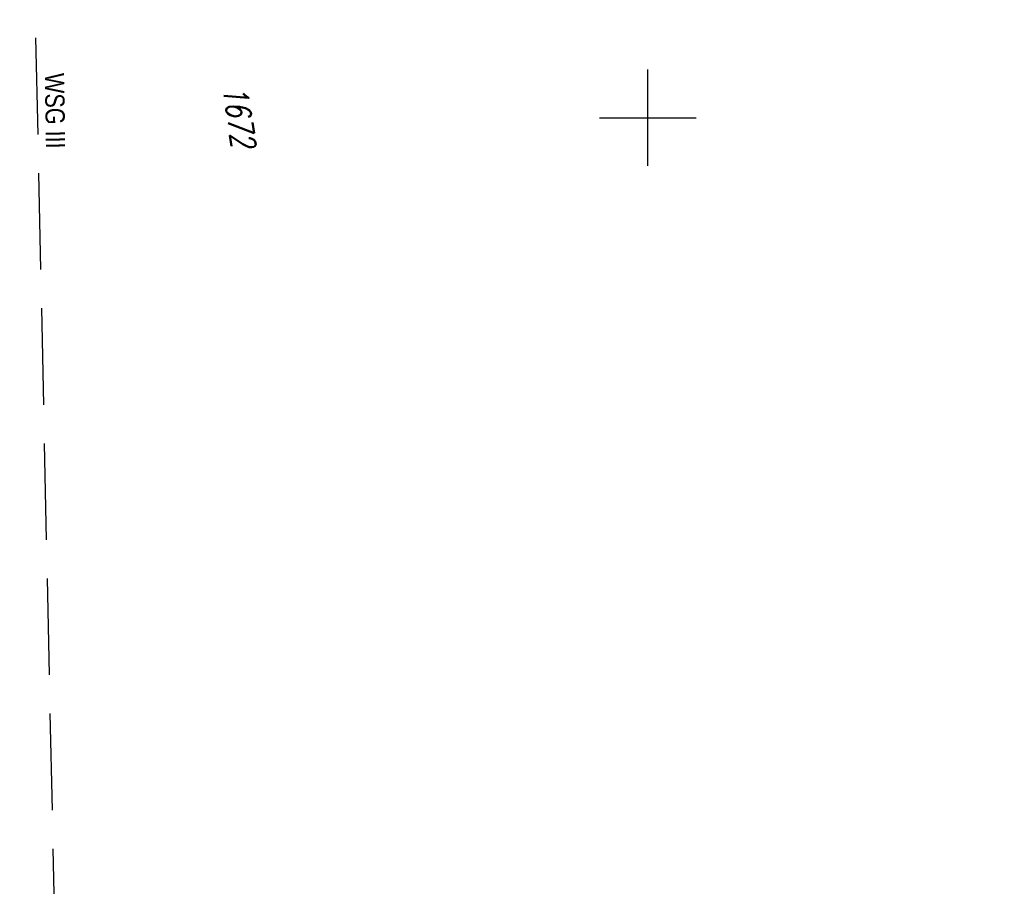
# Model space of a CAD drawing. Extents: x 510526 to 513920, y 467229 to 478797.
# Tile 56 of 256: x 511035 to 511137, y 470520 to 470610. Entities that reach past the tile are written whole.
import ezdxf
from ezdxf.enums import TextEntityAlignment as Align

# ---------------------------------------------------------------- set-up
doc = ezdxf.new("R2010")
doc.units = 0
doc.header["$LTSCALE"] = 10
doc.header["$MEASUREMENT"] = 0
doc.linetypes.add('LT00', pattern=[0])
doc.linetypes.add('LT05', pattern=[0.7, 0.5, -0.2])
for name, color, linetype in [('DFK_FLUR_NR', 250, 'LT00'), ('V96_RASTER', 250, 'LT00'), ('WSG-GRENZE', 162, 'LT05'), ('WSG_TEXT', 163, 'Continuous')]:
    doc.layers.add(name, color=color, linetype=linetype)
doc.styles.add('Beschrift', font='ARIAL.TTF')
doc.styles.get("Standard").update_dxf_attribs({"font": 'romans.shx'})

msp = doc.modelspace()

# ---------------------------------------------------------------- linework, layer by layer
at = {"layer": 'V96_RASTER'}
for p, q in [((511100, 470595, 359.87), (511100, 470605, 359.87)), ((511095, 470600, 359.87), (511105, 470600, 359.87))]:
    msp.add_line(p, q, dxfattribs=at)
at = {"layer": 'WSG-GRENZE', "ltscale": 2, "flags": 128}
msp.add_lwpolyline([(511220.03, 471024.16), (511145.09, 470958.85), (511090.88, 470963.64), (511042.13, 470689.85), (511034.93, 470686.28), (511040.5, 470423.38), (511040.31, 470419.35), (511168.17, 470270.82), (511167.95, 470267.01), (511167.15, 470253.55), (511214.53, 470201.77), (511255.66, 470140.86), (511313.84, 470140.51)], dxfattribs=at)

# ---------------------------------------------------------------- texts
at = {"layer": 'DFK_FLUR_NR', "oblique": 13.754, "width": 0.75}
msp.add_text('1672', height=2.5, rotation=278.7021, dxfattribs=at).set_placement((511055.95, 470603.15))
at = {"layer": 'WSG_TEXT', "style": 'Beschrift', "width": 0.8}
msp.add_text('WSG III', height=2, rotation=270.8025, dxfattribs=at).set_placement((511037.59, 470600.7), align=Align.CENTER)

doc.saveas('drawing.dxf')
